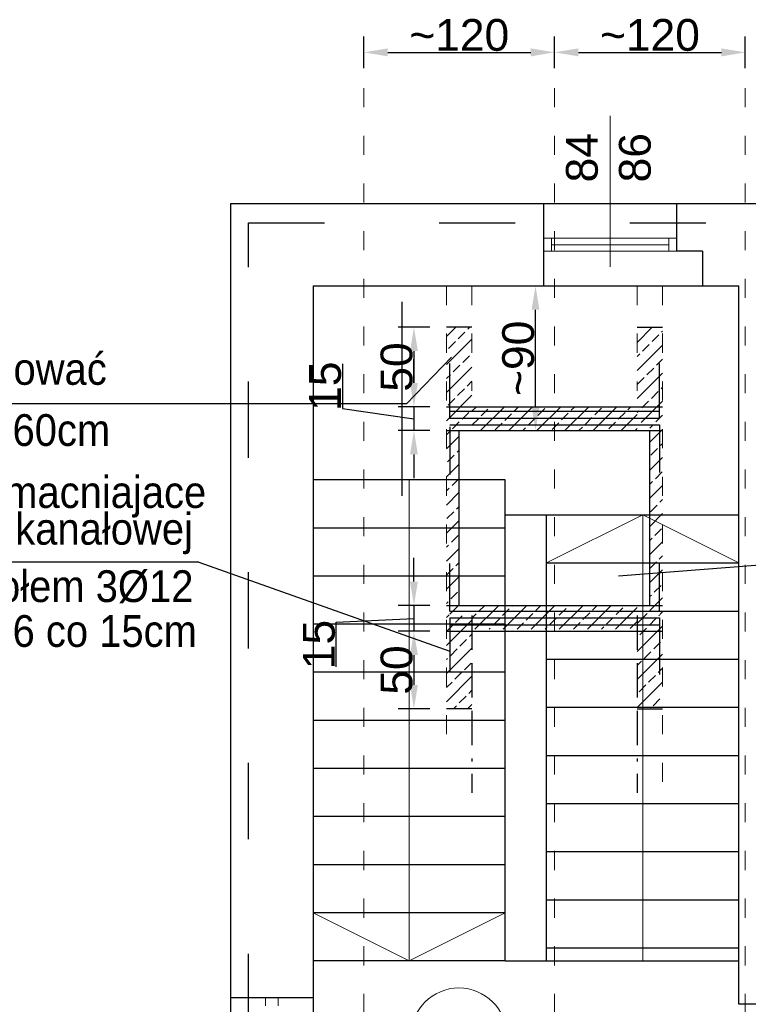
# Model space of a CAD drawing. Header units: millimetres. Extents: x 2341 to 31069, y -7915 to 10644.
# Tile 97 of 105: x 24656 to 25114, y 9340 to 9959. Entities that reach past the tile are written whole.
import ezdxf

# ---------------------------------------------------------------- set-up
doc = ezdxf.new("R2010")
doc.units = ezdxf.units.MM
doc.linetypes.add('ACAD_ISO03W100', pattern=[30, 12, -18])
for name, color, linetype, lineweight in [('kreskowanie', 252, 'Continuous', 5), ('opisy', 5, 'Continuous', 5), ('stolarka', 3, 'Continuous', 9), ('wymiary', 6, 'Continuous', 5), ('ściany nośne', 1, 'Continuous', 25)]:
    doc.layers.add(name, color=color, linetype=linetype, lineweight=lineweight)
doc.styles.get("Standard").update_dxf_attribs({"font": 'ARIAL.TTF'})
doc.dimstyles.new('ISO-25', dxfattribs={"dimtxt": 20, "dimasz": 15, "dimexe": 10, "dimexo": 10, "dimtad": 1, "dimdec": 0, "dimtxsty": 'Standard', "dimcen": 2.5, "dimadec": 0, "dimazin": 0, "dimtfac": 1, "dimtdec": 0, "dimtmove": 0, "dimatfit": 3, "dimfxl": 0, "dimarcsym": 0})
pattern_1 = [(45, (23415.85, 11097.44), (-8.838835, 8.838835), []), (45, (23424.675, 11097.44), (-8.838835, 8.838835), [6, -2.5])]

# ---------------------------------------------------------------- blocks, each defined once
blk = doc.blocks.new('*D2057')
at = {"layer": 'Defpoints', "color": 0}
for p in [(25108.53, 9339.78), (26630.53, 9339.78), (25108.53, 9317.96)]:
    blk.add_point(p, dxfattribs=at)
at = {"layer": 'wymiary', "color": 0, "lineweight": -2}
for p, q in [((25108.53, 9327.96), (25108.53, 9307.96)), ((26630.53, 9327.96), (26630.53, 9307.96)), ((26615.53, 9317.96), (25123.53, 9317.96))]:
    blk.add_line(p, q, dxfattribs=at)
at = {"layer": 'wymiary', "color": 0}
for points in [[(25123.53, 9320.46), (25123.53, 9315.46), (25108.53, 9317.96)], [(26615.53, 9315.46), (26615.53, 9320.46), (26630.53, 9317.96)]]:
    blk.add_solid(points, dxfattribs=at)
at = {"layer": 'wymiary', "color": 0, "insert": (25869.53, 9328.79), "char_height": 20, "attachment_point": 5}
blk.add_mtext('1522', dxfattribs=at)
blk = doc.blocks.new('*D2200')
at = {"layer": 'Defpoints', "color": 0}
for p in [(24992.53, 9938.78), (24872.53, 9905.39), (24992.53, 9905.39)]:
    blk.add_point(p, dxfattribs=at)
at = {"layer": 'ściany nośne', "color": 0, "lineweight": -2}
for p, q in [((24872.53, 9928.78), (24872.53, 9948.78)), ((24992.53, 9928.78), (24992.53, 9948.78)), ((24887.53, 9938.78), (24977.53, 9938.78))]:
    blk.add_line(p, q, dxfattribs=at)
at = {"layer": 'ściany nośne', "color": 0}
for points in [[(24887.53, 9941.28), (24887.53, 9936.28), (24872.53, 9938.78)], [(24977.53, 9936.28), (24977.53, 9941.28), (24992.53, 9938.78)]]:
    blk.add_solid(points, dxfattribs=at)
at = {"layer": 'ściany nośne', "color": 0, "insert": (24932.53, 9949.62), "char_height": 20, "attachment_point": 5}
blk.add_mtext('{\\C1;~}120', dxfattribs=at)
blk = doc.blocks.new('*D2201')
at = {"layer": 'Defpoints', "color": 0}
for p in [(25112.53, 9938.78), (24992.53, 9905.39), (25112.53, 9905.43)]:
    blk.add_point(p, dxfattribs=at)
at = {"layer": 'ściany nośne', "color": 0, "lineweight": -2}
for p, q in [((24992.53, 9928.78), (24992.53, 9948.78)), ((25112.53, 9928.78), (25112.53, 9948.78)), ((25007.53, 9938.78), (25097.53, 9938.78))]:
    blk.add_line(p, q, dxfattribs=at)
at = {"layer": 'ściany nośne', "color": 0}
for points in [[(25007.53, 9941.28), (25007.53, 9936.28), (24992.53, 9938.78)], [(25097.53, 9936.28), (25097.53, 9941.28), (25112.53, 9938.78)]]:
    blk.add_solid(points, dxfattribs=at)
at = {"layer": 'ściany nośne', "color": 0, "insert": (25052.53, 9949.62), "char_height": 20, "attachment_point": 5}
blk.add_mtext('{\\C1;~}120', dxfattribs=at)
blk = doc.blocks.new('*D2204')
at = {"layer": 'Defpoints', "color": 0}
for p in [(24924.53, 9765.79), (24904.02, 9715.79), (24924.53, 9715.79)]:
    blk.add_point(p, dxfattribs=at)
at = {"layer": 'ściany nośne', "color": 0, "lineweight": -2}
for p, q in [((24914.02, 9765.79), (24894.02, 9765.79)), ((24904.02, 9750.79), (24904.02, 9730.79)), ((24914.02, 9715.79), (24894.02, 9715.79))]:
    blk.add_line(p, q, dxfattribs=at)
at = {"layer": 'ściany nośne', "color": 0}
for points in [[(24906.52, 9750.79), (24901.52, 9750.79), (24904.02, 9765.79)], [(24901.52, 9730.79), (24906.52, 9730.79), (24904.02, 9715.79)]]:
    blk.add_solid(points, dxfattribs=at)
at = {"layer": 'ściany nośne', "color": 0, "insert": (24893.18, 9740.79), "char_height": 20, "attachment_point": 5, "rotation": 90}
blk.add_mtext('50', dxfattribs=at)
blk = doc.blocks.new('*D2205')
at = {"layer": 'Defpoints', "color": 0}
for p in [(24924.53, 9715.79), (24904.02, 9700.79), (24924.52, 9700.79)]:
    blk.add_point(p, dxfattribs=at)
at = {"layer": 'ściany nośne', "color": 0, "lineweight": -2}
for p, q in [((24904.02, 9730.79), (24904.02, 9745.79)), ((24859.05, 9742.8), (24859.05, 9714.63)), ((24914.02, 9715.79), (24894.02, 9715.79)), ((24904.02, 9715.79), (24904.02, 9700.79)), ((24859.05, 9714.63), (24904.02, 9708.29)), ((24914.02, 9700.79), (24894.02, 9700.79)), ((24904.02, 9685.79), (24904.02, 9670.79))]:
    blk.add_line(p, q, dxfattribs=at)
at = {"layer": 'ściany nośne', "color": 0}
for points in [[(24901.52, 9730.79), (24906.52, 9730.79), (24904.02, 9715.79)], [(24906.52, 9685.79), (24901.52, 9685.79), (24904.02, 9700.79)]]:
    blk.add_solid(points, dxfattribs=at)
at = {"layer": 'ściany nośne', "color": 0, "insert": (24848.22, 9728.72), "char_height": 20, "attachment_point": 5, "rotation": 90}
blk.add_mtext('15', dxfattribs=at)
blk = doc.blocks.new('*D2206')
at = {"layer": 'Defpoints', "color": 0}
for p in [(24932.53, 9590.79), (24904.02, 9574.48), (24924.51, 9574.48)]:
    blk.add_point(p, dxfattribs=at)
at = {"layer": 'ściany nośne', "color": 0, "lineweight": -2}
for p, q in [((24904.02, 9605.79), (24904.02, 9620.79)), ((24914.02, 9590.79), (24894.02, 9590.79)), ((24904.02, 9590.79), (24904.02, 9574.48)), ((24855.15, 9580.23), (24904.02, 9582.63)), ((24855.15, 9552.06), (24855.15, 9580.23)), ((24914.02, 9574.48), (24894.02, 9574.48)), ((24904.02, 9559.48), (24904.02, 9544.48))]:
    blk.add_line(p, q, dxfattribs=at)
at = {"layer": 'ściany nośne', "color": 0}
for points in [[(24901.52, 9605.79), (24906.52, 9605.79), (24904.02, 9590.79)], [(24906.52, 9559.48), (24901.52, 9559.48), (24904.02, 9574.48)]]:
    blk.add_solid(points, dxfattribs=at)
at = {"layer": 'ściany nośne', "color": 0, "insert": (24844.32, 9566.14), "char_height": 20, "attachment_point": 5, "rotation": 90}
blk.add_mtext('15', dxfattribs=at)
blk = doc.blocks.new('*D2207')
at = {"layer": 'Defpoints', "color": 0}
for p in [(24924.51, 9574.48), (24904.02, 9525.79), (27204.53, 9525.79)]:
    blk.add_point(p, dxfattribs=at)
at = {"layer": 'ściany nośne', "color": 0, "lineweight": -2}
for p, q in [((24914.02, 9574.48), (24894.02, 9574.48)), ((24904.02, 9559.48), (24904.02, 9540.79)), ((24914.02, 9525.79), (24894.02, 9525.79))]:
    blk.add_line(p, q, dxfattribs=at)
at = {"layer": 'ściany nośne', "color": 0}
for points in [[(24906.52, 9559.48), (24901.52, 9559.48), (24904.02, 9574.48)], [(24901.52, 9540.79), (24906.52, 9540.79), (24904.02, 9525.79)]]:
    blk.add_solid(points, dxfattribs=at)
at = {"layer": 'ściany nośne', "color": 0, "insert": (24893.18, 9550.13), "char_height": 20, "attachment_point": 5, "rotation": 90}
blk.add_mtext('50', dxfattribs=at)
blk = doc.blocks.new('*D2215')
at = {"layer": 'Defpoints', "color": 0}
for p in [(24969.86, 9791.78), (24980.54, 9791.78), (24969.86, 9700.79)]:
    blk.add_point(p, dxfattribs=at)
at = {"layer": 'ściany nośne', "color": 0, "lineweight": -2}
for p, q in [((24979.86, 9791.78), (24990.54, 9791.78)), ((24980.54, 9715.79), (24980.54, 9776.78)), ((24979.86, 9700.79), (24990.54, 9700.79))]:
    blk.add_line(p, q, dxfattribs=at)
at = {"layer": 'ściany nośne', "color": 0}
for points in [[(24983.04, 9776.78), (24978.04, 9776.78), (24980.54, 9791.78)], [(24978.04, 9715.79), (24983.04, 9715.79), (24980.54, 9700.79)]]:
    blk.add_solid(points, dxfattribs=at)
at = {"layer": 'ściany nośne', "color": 0, "insert": (24969.7, 9746.28), "char_height": 20, "attachment_point": 5, "rotation": 90}
blk.add_mtext('{\\C1;~90}', dxfattribs=at)

msp = doc.modelspace()

# ---------------------------------------------------------------- hatches: boundary and pattern name
at = {"layer": 'kreskowanie', "transparency": 33554687}
h = msp.add_hatch(dxfattribs=at)
h.set_pattern_fill('JIS_STN_2.5', color=253, scale=5, style=0)
h.set_pattern_definition(pattern_1)
h.paths.add_polyline_path([(24926.54, 9765.79), (24926.54, 9752.99), (24926.54, 9725.79), (24940.53, 9725.79), (24940.53, 9765.79)])
h.paths.add_polyline_path([(24924.53, 9775.79), (24924.53, 9725.79), (24926.54, 9725.79), (24926.54, 9752.99), (24926.54, 9765.79), (24924.53, 9765.79)])
h.paths.add_polyline_path([(24926.54, 9725.79), (24924.53, 9725.79), (24924.53, 9710.79), (24926.54, 9710.79), (24926.54, 9714.39), (24926.54, 9718.69), (24926.54, 9722.99)])
h.paths.add_polyline_path([(24926.54, 9710.79), (24940.53, 9710.79), (24940.53, 9714.39), (24926.54, 9714.39)])
h.paths.add_polyline_path([(24926.54, 9687.3), (24932.53, 9686.02), (24932.53, 9705.79), (24940.53, 9705.79), (24940.53, 9710.79), (24926.54, 9710.79)])
h.paths.add_polyline_path([(24926.54, 9710.79), (24924.53, 9710.79), (24924.53, 9687.72), (24926.54, 9687.3)])
h.paths.add_polyline_path([(24932.53, 9661.09), (24932.53, 9686.02), (24926.54, 9687.3), (24926.54, 9684.39), (24926.54, 9661.09)])
h.paths.add_polyline_path([(24926.54, 9661.09), (24926.54, 9684.39), (24926.54, 9687.3), (24924.53, 9687.72), (24924.53, 9661.09)])
h.paths.add_polyline_path([(24924.53, 9661.09), (24924.53, 9635.1), (24932.53, 9635.1), (24932.53, 9661.09), (24926.54, 9661.09)])
h.paths.add_polyline_path([(24940.53, 9585.79), (24932.53, 9585.79), (24932.53, 9635.1), (24924.53, 9635.1), (24924.53, 9580.79), (24926.54, 9585.79)])
h.paths.add_polyline_path([(24926.54, 9565.79), (24926.54, 9568.59), (24926.54, 9572.89), (24940.53, 9572.89), (24940.53, 9573.11), (24924.53, 9573.11), (24924.53, 9565.79)])
h.paths.add_polyline_path([(24940.53, 9568.59), (24940.53, 9572.89), (24926.54, 9572.89), (24926.54, 9568.59)])
h.paths.add_polyline_path([(24940.53, 9565.79), (24940.53, 9568.59), (24926.54, 9568.59), (24926.54, 9565.79)])
h.paths.add_polyline_path([(24926.54, 9718.69), (24940.53, 9718.69), (24940.53, 9722.99), (24926.54, 9722.99)])
h.paths.add_polyline_path([(24926.54, 9722.99), (24940.53, 9722.99), (24940.53, 9725.79), (24926.54, 9725.79)])
h.paths.add_polyline_path([(24926.54, 9714.39), (24940.53, 9714.39), (24940.53, 9718.69), (24926.54, 9718.69)])
h.paths.add_polyline_path([(24926.54, 9585.79), (24926.54, 9577.19), (24940.53, 9577.19), (24940.53, 9585.79)])
h.paths.add_polyline_path([(24924.53, 9580.79), (24924.53, 9573.11), (24940.53, 9573.11), (24940.53, 9577.19), (24926.54, 9577.19), (24926.54, 9580.79)])
h = msp.add_hatch(dxfattribs=at)
h.set_pattern_fill('JIS_STN_2.5', color=253, scale=5, angle=180, style=0)
h.set_pattern_definition(pattern_1)
h.paths.add_polyline_path([(25058.52, 9765.79), (25058.52, 9752.99), (25058.52, 9725.79), (25044.53, 9725.79), (25044.53, 9765.79)])
h.paths.add_polyline_path([(25060.53, 9775.79), (25060.53, 9725.79), (25058.52, 9725.79), (25058.52, 9752.99), (25058.52, 9765.79), (25060.53, 9765.79)])
h.paths.add_polyline_path([(25058.52, 9725.79), (25060.53, 9725.79), (25060.53, 9710.79), (25058.52, 9710.79), (25058.52, 9714.39), (25058.52, 9718.69), (25058.52, 9722.99)])
h.paths.add_polyline_path([(25058.52, 9710.79), (25044.53, 9710.79), (25044.53, 9714.39), (25058.52, 9714.39)])
h.paths.add_polyline_path([(25058.52, 9687.3), (25052.53, 9686.02), (25052.53, 9705.79), (25044.53, 9705.79), (25044.53, 9710.79), (25058.52, 9710.79)])
h.paths.add_polyline_path([(25058.52, 9710.79), (25060.53, 9710.79), (25060.53, 9687.72), (25058.52, 9687.3)])
h.paths.add_polyline_path([(25052.53, 9661.09), (25052.53, 9686.02), (25058.52, 9687.3), (25058.52, 9684.39), (25058.52, 9661.09)])
h.paths.add_polyline_path([(25058.52, 9661.09), (25058.52, 9684.39), (25058.52, 9687.3), (25060.53, 9687.72), (25060.53, 9661.09)])
h.paths.add_polyline_path([(25060.53, 9661.09), (25060.53, 9635.1), (25052.53, 9635.1), (25052.53, 9661.09), (25058.52, 9661.09)])
h.paths.add_polyline_path([(25044.53, 9585.79), (25052.53, 9585.79), (25052.53, 9635.1), (25060.53, 9635.1), (25060.53, 9580.79), (25058.52, 9585.79)])
h.paths.add_polyline_path([(25058.52, 9565.79), (25058.52, 9568.59), (25058.52, 9572.89), (25044.53, 9572.89), (25044.53, 9573.11), (25060.53, 9573.11), (25060.53, 9565.79)])
h.paths.add_polyline_path([(25044.53, 9568.59), (25044.53, 9572.89), (25058.52, 9572.89), (25058.52, 9568.59)])
h.paths.add_polyline_path([(25044.53, 9565.79), (25044.53, 9568.59), (25058.52, 9568.59), (25058.52, 9565.79)])
h.paths.add_polyline_path([(25058.52, 9718.69), (25044.53, 9718.69), (25044.53, 9722.99), (25058.52, 9722.99)])
h.paths.add_polyline_path([(25058.52, 9722.99), (25044.53, 9722.99), (25044.53, 9725.79), (25058.52, 9725.79)])
h.paths.add_polyline_path([(25058.52, 9714.39), (25044.53, 9714.39), (25044.53, 9718.69), (25058.52, 9718.69)])
h.paths.add_polyline_path([(25058.52, 9585.79), (25058.52, 9577.19), (25044.53, 9577.19), (25044.53, 9585.79)])
h.paths.add_polyline_path([(25060.53, 9580.79), (25060.53, 9573.11), (25044.53, 9573.11), (25044.53, 9577.19), (25058.52, 9577.19), (25058.52, 9580.79)])
h = msp.add_hatch(dxfattribs=at)
h.set_pattern_fill('JIS_STN_2.5', color=253, scale=5, style=0)
h.set_pattern_definition([(45, (23415.85, 11087.44), (-8.838835, 8.838835), []), (45, (23424.675, 11087.44), (-8.838835, 8.838835), [6, -2.5])])
h.paths.add_polyline_path([(24940.53, 9700.79), (24956.54, 9700.79), (24956.54, 9704.39), (24940.53, 9704.39)])
h.paths.add_polyline_path([(24956.54, 9704.39), (24956.54, 9708.69), (24940.53, 9708.69), (24940.53, 9704.39)])
h.paths.add_polyline_path([(24956.54, 9708.69), (24956.54, 9712.99), (24940.53, 9712.99), (24940.53, 9708.69)])
h.paths.add_polyline_path([(24956.54, 9712.99), (24956.54, 9715.79), (24940.53, 9715.79), (24940.53, 9712.99)])
h.paths.add_polyline_path([(24986.54, 9712.99), (24986.54, 9715.79), (24956.54, 9715.79), (24956.54, 9712.99)])
h.paths.add_polyline_path([(24986.54, 9708.69), (24986.54, 9712.99), (24956.54, 9712.99), (24956.54, 9708.69)])
h.paths.add_polyline_path([(24986.54, 9704.39), (24986.54, 9708.69), (24956.54, 9708.69), (24956.54, 9704.39)])
h.paths.add_polyline_path([(24956.54, 9704.39), (24956.54, 9700.79), (24986.54, 9700.79), (24986.54, 9704.39)])
h.paths.add_polyline_path([(24992.53, 9704.39), (24992.53, 9700.79), (25016.54, 9700.79), (25016.54, 9704.39)])
h.paths.add_polyline_path([(24992.53, 9708.69), (24992.53, 9704.39), (25016.54, 9704.39), (25016.54, 9708.69)])
h.paths.add_polyline_path([(24986.54, 9708.69), (24986.54, 9704.39), (24992.53, 9704.39), (24992.53, 9708.69)])
h.paths.add_polyline_path([(24986.54, 9704.39), (24986.54, 9700.79), (24992.53, 9700.79), (24992.53, 9704.39)])
h.paths.add_polyline_path([(24992.53, 9708.69), (24992.53, 9712.99), (24986.54, 9712.99), (24986.54, 9708.69)])
h.paths.add_polyline_path([(24986.54, 9715.79), (24986.54, 9712.99), (24992.53, 9712.99), (24992.53, 9715.79)])
h.paths.add_polyline_path([(24992.53, 9715.79), (24992.53, 9712.99), (25016.54, 9712.99), (25016.54, 9715.79)])
h.paths.add_polyline_path([(25016.54, 9708.69), (25016.54, 9712.99), (24992.53, 9712.99), (24992.53, 9708.69)])
h.paths.add_polyline_path([(25044.53, 9712.99), (25016.54, 9712.99), (25016.54, 9708.69), (25044.53, 9708.69)])
h.paths.add_polyline_path([(25044.53, 9715.79), (25016.54, 9715.79), (25016.54, 9712.99), (25044.53, 9712.99)])
h.paths.add_polyline_path([(25044.53, 9708.69), (25016.54, 9708.69), (25016.54, 9704.39), (25044.53, 9704.39)])
h.paths.add_polyline_path([(25044.53, 9704.39), (25016.54, 9704.39), (25016.54, 9700.79), (25044.53, 9700.79)])
h = msp.add_hatch(dxfattribs=at)
h.set_pattern_fill('JIS_STN_2.5', color=253, scale=5, style=0)
h.set_pattern_definition([(45, (23415.85, 11107.44), (-8.838835, 8.838835), []), (45, (23424.675, 11107.44), (-8.838835, 8.838835), [6, -2.5])])
h.paths.add_polyline_path([(24940.53, 9590.79), (24956.54, 9590.79), (24956.54, 9587.19), (24940.53, 9587.19)])
h.paths.add_polyline_path([(24956.54, 9587.19), (24956.54, 9582.89), (24940.53, 9582.89), (24940.53, 9587.19)])
h.paths.add_polyline_path([(24956.54, 9582.89), (24956.54, 9578.59), (24940.53, 9578.59), (24940.53, 9582.89)])
h.paths.add_polyline_path([(24956.54, 9578.59), (24956.54, 9575.79), (24940.53, 9575.79), (24940.53, 9578.59)])
h.paths.add_polyline_path([(24986.54, 9578.59), (24986.54, 9575.79), (24956.54, 9575.79), (24956.54, 9578.59)])
h.paths.add_polyline_path([(24986.54, 9582.89), (24986.54, 9578.59), (24956.54, 9578.59), (24956.54, 9582.89)])
h.paths.add_polyline_path([(24986.54, 9587.19), (24986.54, 9582.89), (24956.54, 9582.89), (24956.54, 9587.19)])
h.paths.add_polyline_path([(24956.54, 9587.19), (24956.54, 9590.79), (24986.54, 9590.79), (24986.54, 9587.19)])
h.paths.add_polyline_path([(25016.54, 9587.19), (24992.53, 9587.19), (24992.53, 9590.79), (25016.54, 9590.79)])
h.paths.add_polyline_path([(25016.54, 9582.89), (24992.53, 9582.89), (24992.53, 9587.19), (25016.54, 9587.19)])
h.paths.add_polyline_path([(24992.53, 9587.19), (24992.53, 9582.89), (24986.54, 9582.89), (24986.54, 9587.19)])
h.paths.add_polyline_path([(24986.54, 9587.19), (24986.54, 9590.79), (24992.53, 9590.79), (24992.53, 9587.19)])
h.paths.add_polyline_path([(24992.53, 9582.89), (24992.53, 9578.59), (24986.54, 9578.59), (24986.54, 9582.89)])
h.paths.add_polyline_path([(24992.53, 9578.59), (24992.53, 9575.79), (24986.54, 9575.79), (24986.54, 9578.59)])
h.paths.add_polyline_path([(25016.54, 9575.79), (24992.53, 9575.79), (24992.53, 9578.59), (25016.54, 9578.59)])
h.paths.add_polyline_path([(25016.54, 9578.59), (24992.53, 9578.59), (24992.53, 9582.89), (25016.54, 9582.89)])
h.paths.add_polyline_path([(25044.53, 9578.59), (25016.54, 9578.59), (25016.54, 9582.89), (25044.53, 9582.89)])
h.paths.add_polyline_path([(25044.53, 9575.79), (25016.54, 9575.79), (25016.54, 9578.59), (25044.53, 9578.59)])
h.paths.add_polyline_path([(25044.53, 9582.89), (25016.54, 9582.89), (25016.54, 9587.19), (25044.53, 9587.19)])
h.paths.add_polyline_path([(25044.53, 9587.19), (25016.54, 9587.19), (25016.54, 9590.79), (25044.53, 9590.79)])
h = msp.add_hatch(dxfattribs=at)
h.set_pattern_fill('JIS_STN_2.5', color=253, scale=5, style=0)
h.set_pattern_definition(pattern_1)
h.paths.add_polyline_path([(24940.53, 9525.79), (24940.53, 9565.79), (24926.54, 9565.79), (24924.53, 9565.79), (24924.53, 9525.79)])
h = msp.add_hatch(dxfattribs=at)
h.set_pattern_fill('JIS_STN_2.5', color=253, scale=5, angle=180, style=0)
h.set_pattern_definition(pattern_1)
h.paths.add_polyline_path([(25044.53, 9525.79), (25044.53, 9565.79), (25058.52, 9565.79), (25060.53, 9565.79), (25060.53, 9525.79)])

# ---------------------------------------------------------------- linework, layer by layer
for p, q in [((24927.74, 9747.09), (24899.43, 9717.7)), ((24899.43, 9717.7), (24276.38, 9717.7)), ((24768.75, 9617.9), (24204.68, 9617.9)), ((24768.75, 9617.9), (24926.53, 9562.01))]:
    msp.add_line(p, q)
msp.add_lwpolyline([(25590.97, 9632.12), (25326.43, 9632.12), (25032.74, 9609.13)])
at = {"layer": 'opisy', "color": 1, "linetype": 'ACAD_ISO03W100'}
for p, q in [((24872.53, 9916.29), (24872.53, 9195.59)), ((24992.53, 9916.29), (24992.53, 9195.59)), ((25112.53, 9916.29), (25112.53, 9195.59)), ((24924.53, 9791.78), (24924.53, 9492.56)), ((24940.53, 9791.78), (24940.53, 9725.79)), ((25044.53, 9791.78), (25044.53, 9725.79)), ((25060.53, 9791.78), (25060.53, 9471.69))]:
    msp.add_line(p, q, dxfattribs=at)
at = {"layer": 'opisy', "color": 251}
for p, q in [((25027.53, 9803.78), (25027.53, 9898.82)), ((24901.03, 9669.78), (24901.03, 9367.07)), ((25048.03, 9647.78), (24987.53, 9617.51)), ((25048.03, 9647.78), (25108.53, 9617.51)), ((25048.03, 9647.78), (25048.03, 9367.07)), ((24901.03, 9367.07), (24840.53, 9397.34)), ((24901.03, 9367.07), (24961.53, 9397.34))]:
    msp.add_line(p, q, dxfattribs=at)
msp.add_circle((24932.32, 9320.06), 30, dxfattribs=at)
at = {"layer": 'stolarka', "color": 251}
for p, q in [((24985.53, 9821.78), (24990.53, 9821.78)), ((24990.53, 9821.78), (24990.53, 9813.78)), ((24990.53, 9821.78), (25064.53, 9821.78)), ((25069.53, 9821.78), (25064.53, 9821.78)), ((25064.53, 9821.78), (25064.53, 9813.78)), ((24990.53, 9817.78), (25064.53, 9817.78)), ((24990.53, 9813.78), (24985.53, 9813.78)), ((24990.53, 9813.78), (25064.53, 9813.78)), ((25064.53, 9813.78), (25069.53, 9813.78)), ((24810.53, 9338.83), (24810.53, 9343.83)), ((24818.53, 9343.83), (24818.53, 9338.83))]:
    msp.add_line(p, q, dxfattribs=at)
at = {"layer": 'ściany nośne', "color": 251}
for p, q in [((24788.53, 9843.78), (25685.53, 9843.78)), ((24788.53, 9843.78), (24788.53, 8569.78)), ((24985.53, 9843.78), (24985.53, 9791.78)), ((25069.53, 9813.78), (25069.53, 9843.78)), ((25085.53, 9813.78), (25069.53, 9813.78)), ((25085.53, 9813.78), (25085.53, 9791.78)), ((24840.53, 9791.78), (25108.53, 9791.78)), ((24840.53, 9791.78), (24840.53, 9221.83)), ((25108.53, 9339.78), (25108.53, 9791.78)), ((25108.53, 9339.78), (25108.53, 9791.78)), ((24896.54, 9659.78), (24896.54, 9781.78)), ((24961.53, 9669.78), (24840.53, 9669.78)), ((24961.53, 9647.78), (24961.53, 9669.78)), ((24961.53, 9647.78), (25108.53, 9647.78)), ((24961.53, 9367.07), (24961.53, 9647.78)), ((24987.53, 9367.07), (24987.53, 9647.78)), ((24840.53, 9639.51), (24961.53, 9639.51)), ((24987.53, 9617.51), (25108.53, 9617.51)), ((24961.53, 9609.24), (24840.53, 9609.24)), ((24987.53, 9587.24), (25108.53, 9587.24)), ((24961.53, 9578.97), (24840.53, 9578.97)), ((24987.53, 9556.97), (25108.53, 9556.97)), ((24961.53, 9548.7), (24840.53, 9548.7)), ((24987.53, 9526.7), (25108.53, 9526.7)), ((24961.53, 9518.43), (24840.53, 9518.43)), ((24987.53, 9496.43), (25108.53, 9496.43)), ((24961.53, 9488.16), (24840.53, 9488.16)), ((24987.53, 9466.16), (25108.53, 9466.16)), ((24961.53, 9457.88), (24840.53, 9457.88)), ((24987.53, 9435.88), (25108.53, 9435.88)), ((24961.53, 9427.61), (24840.53, 9427.61)), ((24987.53, 9405.61), (25108.53, 9405.61)), ((24961.53, 9397.34), (24840.53, 9397.34)), ((24987.53, 9375.34), (25108.53, 9375.34)), ((24961.53, 9367.07), (24840.53, 9367.07)), ((24961.53, 9367.07), (25108.53, 9367.07)), ((24840.53, 9343.83), (24788.53, 9343.83)), ((25193.53, 9339.78), (25108.53, 9339.78))]:
    msp.add_line(p, q, dxfattribs=at)
at = {"layer": 'ściany nośne', "color": 251, "linetype": 'ACAD_ISO03W100', "ltscale": 4}
for p, q in [((24799.81, 9831.5), (26321.55, 9831.5)), ((24799.81, 9203.63), (24799.81, 9831.5))]:
    msp.add_line(p, q, dxfattribs=at)
at = {"layer": 'ściany nośne'}
for p, q in [((24940.53, 9765.79), (24924.53, 9765.79)), ((25044.53, 9765.79), (25060.53, 9765.79)), ((24924.53, 9715.79), (25060.53, 9715.79)), ((24924.52, 9700.79), (25060.53, 9700.79)), ((24924.51, 9590.79), (25060.53, 9590.79)), ((24924.51, 9574.48), (25060.53, 9574.48)), ((24940.53, 9525.79), (24924.53, 9525.79)), ((25044.53, 9525.79), (25060.53, 9525.79))]:
    msp.add_line(p, q, dxfattribs=at)
at = {"layer": 'ściany nośne', "color": 5}
for p, q in [((24926.54, 9712.99), (24926.54, 9742.99)), ((25058.52, 9712.99), (25058.52, 9742.99)), ((24926.54, 9708.69), (24926.54, 9738.69)), ((25058.52, 9708.69), (25058.52, 9738.69)), ((24926.54, 9712.99), (25058.53, 9712.99)), ((24926.54, 9708.69), (25058.53, 9708.69)), ((24926.54, 9704.39), (25058.53, 9704.39)), ((24926.54, 9703.08), (24926.54, 9673.08)), ((25058.52, 9704.39), (25058.52, 9674.39)), ((24926.54, 9587.19), (24926.54, 9617.19)), ((25058.52, 9587.19), (25058.52, 9617.19)), ((24926.54, 9587.19), (25058.53, 9587.19)), ((24926.54, 9582.89), (25058.53, 9582.89)), ((24926.54, 9582.89), (24926.54, 9552.89)), ((24926.54, 9578.59), (25058.53, 9578.59)), ((24926.54, 9578.59), (24926.54, 9548.59)), ((25058.53, 9582.89), (25058.53, 9552.89)), ((25058.52, 9577.28), (25058.52, 9547.28))]:
    msp.add_line(p, q, dxfattribs=at)
at = {"layer": 'ściany nośne', "lineweight": 30}
for p, q in [((24932.53, 9590.79), (24932.53, 9700.79)), ((25052.53, 9590.79), (25052.53, 9700.79))]:
    msp.add_line(p, q, dxfattribs=at)
at = {"layer": 'ściany nośne', "linetype": 'ACAD_ISO03W100'}
for p, q in [((24940.53, 9584.48), (24940.53, 9492.56)), ((25044.53, 9584.48), (25044.53, 9492.56)), ((24940.53, 9574.91), (24940.53, 9471.69)), ((25044.53, 9574.91), (25044.53, 9471.69))]:
    msp.add_line(p, q, dxfattribs=at)
at = {"layer": 'ściany nośne', "color": 251}
for p in [(24987.53, 9617.51), (24987.53, 9577.24), (24987.53, 9526.7), (24987.53, 9496.43), (24987.53, 9466.16), (24987.53, 9435.88), (24987.53, 9405.61), (24987.53, 9375.34)]:
    msp.add_point(p, dxfattribs=at)
at = {"layer": 'ściany nośne', "color": 0}
for p in [(24987.53, 9405.61), (24987.53, 9375.34)]:
    msp.add_point(p, dxfattribs=at)

# ---------------------------------------------------------------- texts
at = {"layer": 'opisy', "color": 1, "lineweight": 9, "width": 0.9}
for s, p in [('rozkuć kanał a nastepnie zabetonować', (24277.41, 9729.6)), ('długośc odcinka zabet. 260cm', (24374.64, 9691.13)), ('żebro wzmacniajace', (24545.53, 9652.1)), ('odkuc zbrojenie płyty kanałowej ', (24411.33, 9629.02)), ('zbrojenie żebra: góra 2%%C12 i dołem 3%%C12 ', (24304.03, 9592.89)), ('(długośc prętów l=200cm) strzemiona %%C6 co 15cm ', (24206.36, 9564.69))]:
    msp.add_text(s, height=20, dxfattribs=at).set_placement(p)
at = {"layer": 'opisy', "color": 251, "insert": (24999.69, 9856.94), "char_height": 20, "width": 104.9128, "attachment_point": 1, "rotation": 90}
msp.add_mtext('84\\P86 ', dxfattribs=at)

# ---------------------------------------------------------------- dimensions: what is measured, and where the dimension line sits
at = {"layer": 'wymiary', "color": 251}
dim = msp.add_linear_dim(base=(25108.53, 9317.96), p1=(26630.53, 9339.78), p2=(25108.53, 9339.78), dimstyle='ISO-25', dxfattribs=at)
dim.commit()
dim.dimension.update_dxf_attribs({"geometry": '*D2057', "text_midpoint": (25869.53, 9328.79)})
at = {"layer": 'ściany nośne'}
for base, p1, p2, override, picture, middle in [((24992.53, 9938.78), (24872.53, 9905.39), (24992.53, 9905.39), {"dimtxsty": 'Standard'}, '*D2200', (24932.53, 9949.62)), ((25112.53, 9938.78), (24992.53, 9905.39), (25112.53, 9905.43), {"dimtxsty": 'Standard', "dimtmove": 1}, '*D2201', (25052.53, 9949.62))]:
    dim = msp.add_linear_dim(base=base, p1=p1, p2=p2, text='{\\C1;~}<>', dimstyle='ISO-25', override=override, dxfattribs=at)
    dim.commit()
    dim.dimension.update_dxf_attribs({"geometry": picture, "text_midpoint": middle})
for base, p1, p2, text, override, picture, middle in [((24980.54, 9791.78), (24969.86, 9700.79), (24969.86, 9791.78), '{\\C1;~90}', {"dimtxsty": 'Standard'}, '*D2215', (24969.7, 9746.28)), ((24904.02, 9525.79), (24924.51, 9574.48), (27204.53, 9525.79), '50', {"dimtxsty": 'Standard', "dimtmove": 1}, '*D2207', (24893.18, 9550.13))]:
    dim = msp.add_linear_dim(base=base, p1=p1, p2=p2, angle=90, text=text, dimstyle='ISO-25', override=override, dxfattribs=at)
    dim.commit()
    dim.dimension.update_dxf_attribs({"geometry": picture, "text_midpoint": middle})
dim = msp.add_linear_dim(base=(24904.02, 9715.79), p1=(24924.53, 9765.79), p2=(24924.53, 9715.79), angle=90, dimstyle='ISO-25', dxfattribs=at)
dim.commit()
dim.dimension.update_dxf_attribs({"geometry": '*D2204', "text_midpoint": (24893.18, 9740.79)})
dim = msp.add_linear_dim(base=(24904.02, 9700.79), p1=(24924.53, 9715.79), p2=(24924.52, 9700.79), angle=90, dimstyle='ISO-25', override={"dimtmove": 1}, dxfattribs=at)
dim.commit()
dim.dimension.update_dxf_attribs({"geometry": '*D2205', "text_midpoint": (24859.05, 9715.26), "dimtype": 160})
dim = msp.add_linear_dim(base=(24904.02, 9574.48), p1=(24932.53, 9590.79), p2=(24924.51, 9574.48), angle=90, text='15', dimstyle='ISO-25', override={"dimtxsty": 'Standard', "dimtmove": 1}, dxfattribs=at)
dim.commit()
dim.dimension.update_dxf_attribs({"geometry": '*D2206', "text_midpoint": (24855.15, 9579.6), "dimtype": 160})

doc.saveas('drawing.dxf')
